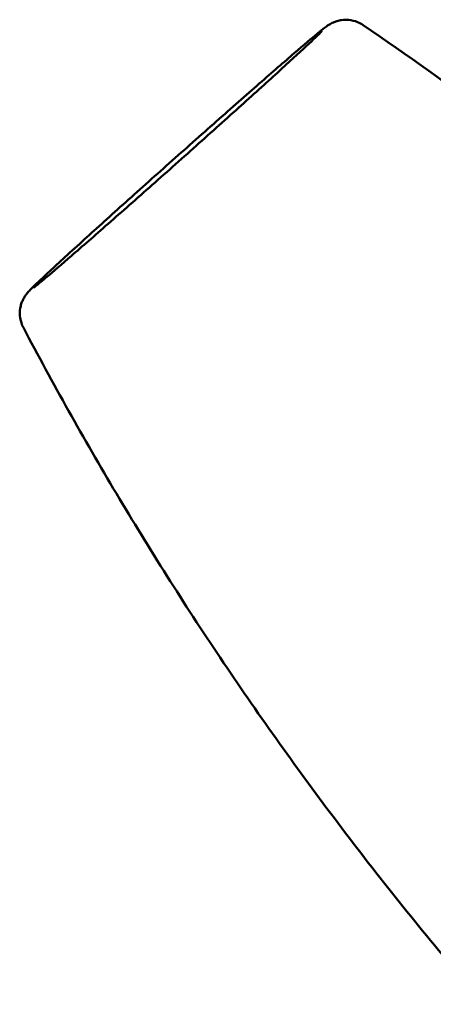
# Model space of a CAD drawing. Header units: millimetres. Extents: x 0 to 4686, y -120 to 1682.
# Tile 46 of 213: x 611 to 625, y 437 to 469. Entities that reach past the tile are written whole.
import ezdxf

# ---------------------------------------------------------------- set-up
doc = ezdxf.new("R2010")
doc.units = ezdxf.units.MM
doc.header["$LTSCALE"] = 2
doc.layers.add('Sichtbar (ISO)', color=7, linetype='Continuous', lineweight=50)

msp = doc.modelspace()

# ---------------------------------------------------------------- linework, layer by layer
at = {"layer": 'Sichtbar (ISO)'}
for points, knots in [([(611.5208, 459.1366), (611.4703, 459.2327), (611.4353, 459.3384), (611.4017, 459.55), (611.402, 459.6586), (611.4266, 459.8117), (611.4384, 459.8607), (611.4667, 459.9495), (611.4828, 459.9902), (611.5135, 460.056), (611.5277, 460.0828), (611.5624, 460.143), (611.5826, 460.173), (611.6152, 460.2182), (611.6286, 460.2352), (611.6591, 460.2728), (611.6741, 460.2897), (611.7246, 460.3458), (611.756, 460.3777), (611.9083, 460.5303), (612.0776, 460.691), (612.5954, 461.1736), (612.9788, 461.5258), (613.8192, 462.2906), (614.2714, 462.6997), (615.2235, 463.5566), (615.7349, 464.0149), (616.7537, 464.924), (617.2736, 465.3862), (618.258, 466.2574), (618.7346, 466.6773), (619.5864, 467.4238), (619.972, 467.7594), (620.6076, 468.3077), (620.8637, 468.5256), (621.1384, 468.7532), (621.2114, 468.8125), (621.3162, 468.8931), (621.3455, 468.9172), (621.4367, 468.9741), (621.461, 468.9887), (621.5121, 469.0153), (621.5339, 469.0259), (621.5929, 469.0516), (621.6331, 469.0668), (621.7231, 469.0935), (621.7742, 469.1047), (621.901, 469.1221), (621.979, 469.1239), (622.1538, 469.1075), (622.2519, 469.0834), (622.4075, 469.0194), (622.4693, 468.9861), (622.5266, 468.947)], [0, 0, 0, 0, 0.0326694, 0.0326694, 0.0646873, 0.0646873, 0.0800986, 0.0800986, 0.0939381, 0.0939381, 0.1044957, 0.1044957, 0.1204183, 0.1204183, 0.1352949, 0.1352949, 0.1595675, 0.1595675, 0.2233875, 0.2233875, 0.4163156, 0.4163156, 0.6513698, 0.6513698, 0.8578085, 0.8578085, 1.0630334, 1.0630334, 1.2678587, 1.2678587, 1.4726497, 1.4726497, 1.6777055, 1.6777055, 1.8838004, 1.8838004, 1.9894695, 1.9894695, 2.0531975, 2.0531975, 2.070565, 2.070565, 2.0807159, 2.0807159, 2.0952253, 2.0952253, 2.1114452, 2.1114452, 2.1348624, 2.1348624, 2.164688, 2.164688, 2.1855895, 2.1855895, 2.1855895, 2.1855895]), ([(642.7751, 451.4421), (641.5384, 452.7865), (640.2711, 454.101), (637.6845, 456.6623), (636.3651, 457.9092), (633.684, 460.3286), (632.3223, 461.5013), (629.5667, 463.7676), (628.1728, 464.8612), (625.3634, 466.9661), (623.9479, 467.9775), (622.5266, 468.947)], [6.2529799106, 6.2529799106, 6.2529799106, 6.2529799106, 6.2535633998, 6.2535633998, 6.2541468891, 6.2541468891, 6.2547303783, 6.2547303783, 6.2553138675, 6.2553138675, 6.2558973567, 6.2558973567, 6.2558973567, 6.2558973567]), ([(611.8618, 460.4361), (611.8618, 460.4361), (611.8635, 460.4373), (611.8775, 460.4478), (611.9062, 460.4702), (612.0202, 460.5624), (612.137, 460.6596), (612.49, 460.9587), (612.7617, 461.1922), (613.4224, 461.7655), (613.8275, 462.1196), (614.7085, 462.8941), (615.1963, 463.325), (616.1897, 464.2063), (616.7077, 464.6678), (617.7079, 465.5623), (618.2025, 466.0066), (619.1059, 466.8218), (619.5261, 467.2031), (620.2392, 467.8544), (620.5416, 468.1333), (620.9871, 468.55), (621.147, 468.7053), (621.1936, 468.7537), (621.1967, 468.757), (621.1967, 468.757)], [0.094647, 0.094647, 0.094647, 0.094647, 0.1108451, 0.1108451, 0.1766368, 0.1766368, 0.3085824, 0.3085824, 0.4938006, 0.4938006, 0.6935008, 0.6935008, 0.8958614, 0.8958614, 1.0988795, 1.0988795, 1.3020534, 1.3020534, 1.505112, 1.505112, 1.7076094, 1.7076094, 1.9078861, 1.9078861, 1.9321134, 1.9321134, 1.9321134, 1.9321134]), ([(611.5208, 459.1366), (612.4658, 457.3385), (613.4698, 455.5417), (615.5949, 451.9675), (616.716, 450.1902), (619.0713, 446.6729), (620.3055, 444.9329), (622.8796, 441.5077), (624.2196, 439.8225), (626.9951, 436.5236), (628.4305, 434.9098), (629.9072, 433.3391)], [3.1080781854, 3.1080781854, 3.1080781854, 3.1080781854, 3.108767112, 3.108767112, 3.1094560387, 3.1094560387, 3.1101449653, 3.1101449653, 3.110833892, 3.110833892, 3.1115228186, 3.1115228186, 3.1115228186, 3.1115228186])]:
    msp.add_open_spline(points, degree=3, knots=knots, dxfattribs=at)

doc.saveas('drawing.dxf')
